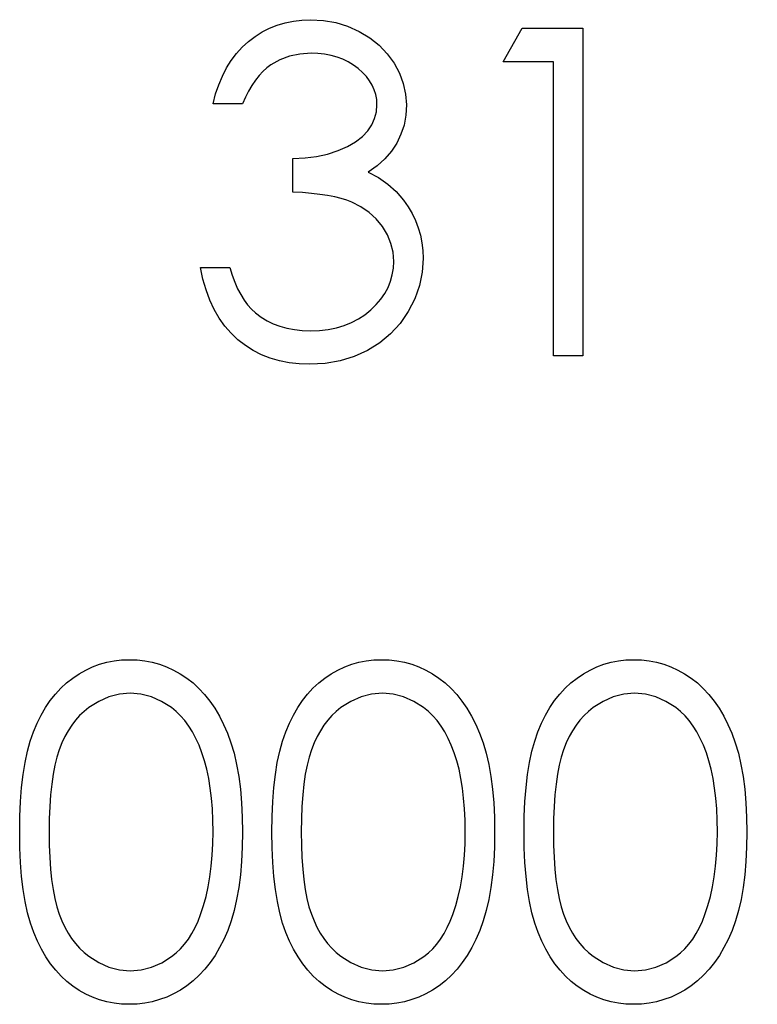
# Model space of a CAD drawing. Header units: inches. Extents: x 1687 to 2505, y -239 to -56.
# Tile 225 of 256: x 1859.317 to 1859.627, y -88.164 to -87.75. Entities that reach past the tile are written whole.
import ezdxf

# ---------------------------------------------------------------- set-up
doc = ezdxf.new("R2010")
doc.units = ezdxf.units.IN
doc.header["$LTSCALE"] = 0.5
doc.header["$MEASUREMENT"] = 0

msp = doc.modelspace()

# ---------------------------------------------------------------- linework, layer by layer
at = {"color": 7, "linetype": 'Continuous'}
for p, q in [((1859.42206, -87.75346), (1859.42527, -87.75217)), ((1859.42527, -87.75217), (1859.42861, -87.75117)), ((1859.42861, -87.75117), (1859.43206, -87.75045)), ((1859.43206, -87.75045), (1859.43562, -87.75001)), ((1859.43562, -87.75001), (1859.43932, -87.74987)), ((1859.43932, -87.74987), (1859.4447, -87.75018)), ((1859.4447, -87.75018), (1859.44989, -87.75112)), ((1859.44989, -87.75112), (1859.45488, -87.75266)), ((1859.45488, -87.75266), (1859.45971, -87.75482)), ((1859.41323, -87.75904), (1859.41605, -87.75689)), ((1859.41605, -87.75689), (1859.419, -87.75504)), ((1859.419, -87.75504), (1859.42206, -87.75346)), ((1859.45971, -87.75482), (1859.46419, -87.75749)), ((1859.52019, -87.76754), (1859.52828, -87.75341)), ((1859.52828, -87.75341), (1859.55376, -87.75341)), ((1859.55376, -87.75341), (1859.55376, -87.8912)), ((1859.41058, -87.76144), (1859.41323, -87.75904)), ((1859.46419, -87.75749), (1859.46811, -87.76061)), ((1859.46811, -87.76061), (1859.4715, -87.76417)), ((1859.40594, -87.76702), (1859.40815, -87.76412)), ((1859.40815, -87.76412), (1859.41058, -87.76144)), ((1859.4304, -87.76522), (1859.42637, -87.76671)), ((1859.43479, -87.76431), (1859.4304, -87.76522)), ((1859.43948, -87.76401), (1859.43479, -87.76431)), ((1859.44241, -87.76412), (1859.43948, -87.76401)), ((1859.44522, -87.76442), (1859.44241, -87.76412)), ((1859.4479, -87.76492), (1859.44522, -87.76442)), ((1859.45044, -87.76561), (1859.4479, -87.76492)), ((1859.4715, -87.76417), (1859.47437, -87.76815)), ((1859.40398, -87.77016), (1859.40594, -87.76702)), ((1859.42264, -87.76884), (1859.4209, -87.77016)), ((1859.42637, -87.76671), (1859.42264, -87.76884)), ((1859.45287, -87.76652), (1859.45044, -87.76561)), ((1859.45516, -87.76762), (1859.45287, -87.76652)), ((1859.45731, -87.76892), (1859.45516, -87.76762)), ((1859.45933, -87.77044), (1859.45731, -87.76892)), ((1859.47437, -87.76815), (1859.47663, -87.7724)), ((1859.54139, -87.76754), (1859.52019, -87.76754)), ((1859.54139, -87.8912), (1859.54139, -87.76754)), ((1859.4007, -87.7772), (1859.40222, -87.77356)), ((1859.40222, -87.77356), (1859.40398, -87.77016)), ((1859.41765, -87.77339), (1859.41613, -87.77535)), ((1859.41925, -87.77168), (1859.41765, -87.77339)), ((1859.4209, -87.77016), (1859.41925, -87.77168)), ((1859.46118, -87.77207), (1859.45933, -87.77044)), ((1859.46278, -87.77378), (1859.46118, -87.77207)), ((1859.47663, -87.7724), (1859.47826, -87.77673)), ((1859.39937, -87.78107), (1859.4007, -87.7772)), ((1859.41464, -87.77751), (1859.41326, -87.77985)), ((1859.41613, -87.77535), (1859.41464, -87.77751)), ((1859.46413, -87.77557), (1859.46278, -87.77378)), ((1859.46523, -87.77742), (1859.46413, -87.77557)), ((1859.46609, -87.77938), (1859.46523, -87.77742)), ((1859.47826, -87.77673), (1859.47923, -87.78115)), ((1859.3983, -87.78521), (1859.39937, -87.78107)), ((1859.41326, -87.77985), (1859.41193, -87.78242)), ((1859.4667, -87.78137), (1859.46609, -87.77938)), ((1859.46708, -87.78347), (1859.4667, -87.78137)), ((1859.47923, -87.78115), (1859.47956, -87.78568)), ((1859.41066, -87.78521), (1859.3983, -87.78521)), ((1859.41193, -87.78242), (1859.41066, -87.78521)), ((1859.46695, -87.78855), (1859.46719, -87.78562)), ((1859.46719, -87.78562), (1859.46708, -87.78347)), ((1859.47956, -87.78568), (1859.47931, -87.79004)), ((1859.46623, -87.79136), (1859.46695, -87.78855)), ((1859.47931, -87.79004), (1859.47857, -87.79415)), ((1859.4633, -87.79663), (1859.46501, -87.79404)), ((1859.46501, -87.79404), (1859.46623, -87.79136)), ((1859.47857, -87.79415), (1859.4773, -87.79804)), ((1859.46107, -87.79904), (1859.4633, -87.79663)), ((1859.4773, -87.79804), (1859.47553, -87.80171)), ((1859.45486, -87.80318), (1859.45825, -87.80122)), ((1859.45825, -87.80122), (1859.46107, -87.79904)), ((1859.47553, -87.80171), (1859.47327, -87.80514)), ((1859.44183, -87.80734), (1859.44646, -87.80635)), ((1859.44646, -87.80635), (1859.45085, -87.80492)), ((1859.45085, -87.80492), (1859.45486, -87.80318)), ((1859.47327, -87.80514), (1859.47051, -87.80834)), ((1859.43186, -87.80817), (1859.43697, -87.80798)), ((1859.43186, -87.82231), (1859.43186, -87.80817)), ((1859.43697, -87.80798), (1859.44183, -87.80734)), ((1859.47051, -87.80834), (1859.46725, -87.81129)), ((1859.46725, -87.81129), (1859.46347, -87.81402)), ((1859.46347, -87.81402), (1859.4678, -87.81626)), ((1859.4678, -87.81626), (1859.47175, -87.81897)), ((1859.47175, -87.81897), (1859.47528, -87.82214)), ((1859.43592, -87.82255), (1859.43186, -87.82231)), ((1859.43973, -87.82288), (1859.43592, -87.82255)), ((1859.44323, -87.8233), (1859.43973, -87.82288)), ((1859.44646, -87.8238), (1859.44323, -87.8233)), ((1859.47528, -87.82214), (1859.4784, -87.82578)), ((1859.44945, -87.82438), (1859.44646, -87.8238)), ((1859.45212, -87.82501), (1859.44945, -87.82438)), ((1859.45455, -87.82576), (1859.45212, -87.82501)), ((1859.45668, -87.82658), (1859.45455, -87.82576)), ((1859.46049, -87.82852), (1859.45668, -87.82658)), ((1859.4784, -87.82578), (1859.48033, -87.82854)), ((1859.46391, -87.83086), (1859.46049, -87.82852)), ((1859.46689, -87.83365), (1859.46391, -87.83086)), ((1859.48033, -87.82854), (1859.48199, -87.83141)), ((1859.48199, -87.83141), (1859.48343, -87.83434)), ((1859.46949, -87.83685), (1859.46689, -87.83365)), ((1859.48343, -87.83434), (1859.48458, -87.83738)), ((1859.47158, -87.8403), (1859.46949, -87.83685)), ((1859.48458, -87.83738), (1859.48547, -87.84047)), ((1859.47307, -87.84389), (1859.47158, -87.8403)), ((1859.47396, -87.84762), (1859.47307, -87.84389)), ((1859.48547, -87.84047), (1859.4861, -87.84364)), ((1859.4861, -87.84364), (1859.48649, -87.84693)), ((1859.47426, -87.85145), (1859.47396, -87.84762)), ((1859.48649, -87.84693), (1859.48663, -87.85027)), ((1859.47412, -87.85432), (1859.47426, -87.85145)), ((1859.48663, -87.85027), (1859.48624, -87.85604)), ((1859.39405, -87.85896), (1859.393, -87.8541)), ((1859.393, -87.8541), (1859.40536, -87.8541)), ((1859.40536, -87.8541), (1859.40636, -87.85728)), ((1859.47365, -87.85711), (1859.47412, -87.85432)), ((1859.48624, -87.85604), (1859.48505, -87.86167)), ((1859.39537, -87.86349), (1859.39405, -87.85896)), ((1859.40636, -87.85728), (1859.40743, -87.86023)), ((1859.40743, -87.86023), (1859.40865, -87.86296)), ((1859.47186, -87.86241), (1859.47291, -87.85982)), ((1859.47291, -87.85982), (1859.47365, -87.85711)), ((1859.39694, -87.86774), (1859.39537, -87.86349)), ((1859.40865, -87.86296), (1859.40995, -87.86545)), ((1859.47051, -87.86492), (1859.47186, -87.86241)), ((1859.48505, -87.86167), (1859.48309, -87.86719)), ((1859.39879, -87.87166), (1859.39694, -87.86774)), ((1859.40995, -87.86545), (1859.41133, -87.86771)), ((1859.41133, -87.86771), (1859.41284, -87.86976)), ((1859.46689, -87.86964), (1859.46885, -87.86733)), ((1859.46885, -87.86733), (1859.47051, -87.86492)), ((1859.48309, -87.86719), (1859.48033, -87.87254)), ((1859.40089, -87.8753), (1859.39879, -87.87166)), ((1859.41284, -87.86976), (1859.41444, -87.87158)), ((1859.41444, -87.87158), (1859.41616, -87.87315)), ((1859.46212, -87.87392), (1859.46463, -87.87188)), ((1859.46463, -87.87188), (1859.46689, -87.86964)), ((1859.48033, -87.87254), (1859.47691, -87.87754)), ((1859.40327, -87.87864), (1859.40089, -87.8753)), ((1859.41616, -87.87315), (1859.4185, -87.87489)), ((1859.4185, -87.87489), (1859.42099, -87.87641)), ((1859.42099, -87.87641), (1859.42364, -87.8777)), ((1859.45348, -87.87842), (1859.45654, -87.87721)), ((1859.45654, -87.87721), (1859.45944, -87.87569)), ((1859.45944, -87.87569), (1859.46212, -87.87392)), ((1859.40589, -87.88168), (1859.40327, -87.87864)), ((1859.42364, -87.8777), (1859.42642, -87.87873)), ((1859.42642, -87.87873), (1859.42938, -87.87955)), ((1859.42938, -87.87955), (1859.4325, -87.88013)), ((1859.4325, -87.88013), (1859.43575, -87.88049)), ((1859.43575, -87.88049), (1859.43918, -87.8806)), ((1859.43918, -87.8806), (1859.44304, -87.88047)), ((1859.44304, -87.88047), (1859.44671, -87.88005)), ((1859.44671, -87.88005), (1859.45019, -87.87939)), ((1859.45019, -87.87939), (1859.45348, -87.87842)), ((1859.47691, -87.87754), (1859.47294, -87.88193)), ((1859.40879, -87.88441), (1859.40589, -87.88168)), ((1859.41191, -87.88684), (1859.40879, -87.88441)), ((1859.47294, -87.88193), (1859.46835, -87.88574)), ((1859.41522, -87.88894), (1859.41191, -87.88684)), ((1859.4187, -87.89071), (1859.41522, -87.88894)), ((1859.46322, -87.88894), (1859.45764, -87.89148)), ((1859.46835, -87.88574), (1859.46322, -87.88894)), ((1859.42237, -87.89214), (1859.4187, -87.89071)), ((1859.42623, -87.89327), (1859.42237, -87.89214)), ((1859.43029, -87.8941), (1859.42623, -87.89327)), ((1859.45174, -87.89327), (1859.4455, -87.89438)), ((1859.45764, -87.89148), (1859.45174, -87.89327)), ((1859.55376, -87.8912), (1859.54139, -87.8912)), ((1859.43454, -87.89457), (1859.43029, -87.8941)), ((1859.43896, -87.89474), (1859.43454, -87.89457)), ((1859.4455, -87.89438), (1859.43896, -87.89474)), ((1859.3448, -88.02324), (1859.34764, -88.02191)), ((1859.34764, -88.02191), (1859.3506, -88.02084)), ((1859.3506, -88.02084), (1859.35361, -88.01998)), ((1859.35361, -88.01998), (1859.3567, -88.01937)), ((1859.3567, -88.01937), (1859.35985, -88.01901)), ((1859.35985, -88.01901), (1859.3631, -88.0189)), ((1859.3631, -88.0189), (1859.36639, -88.01901)), ((1859.36639, -88.01901), (1859.36962, -88.01937)), ((1859.36962, -88.01937), (1859.37274, -88.01998)), ((1859.37274, -88.01998), (1859.3758, -88.02084)), ((1859.3758, -88.02084), (1859.37878, -88.02191)), ((1859.37878, -88.02191), (1859.38168, -88.02324)), ((1859.4508, -88.02324), (1859.45364, -88.02191)), ((1859.45364, -88.02191), (1859.45659, -88.02084)), ((1859.45659, -88.02084), (1859.4596, -88.01998)), ((1859.4596, -88.01998), (1859.46269, -88.01937)), ((1859.46269, -88.01937), (1859.46584, -88.01901)), ((1859.46584, -88.01901), (1859.4691, -88.0189)), ((1859.4691, -88.0189), (1859.47238, -88.01901)), ((1859.47238, -88.01901), (1859.47561, -88.01937)), ((1859.47561, -88.01937), (1859.47873, -88.01998)), ((1859.47873, -88.01998), (1859.4818, -88.02084)), ((1859.4818, -88.02084), (1859.48478, -88.02191)), ((1859.48478, -88.02191), (1859.48768, -88.02324)), ((1859.55679, -88.02324), (1859.55964, -88.02191)), ((1859.55964, -88.02191), (1859.56259, -88.02084)), ((1859.56259, -88.02084), (1859.5656, -88.01998)), ((1859.5656, -88.01998), (1859.56869, -88.01937)), ((1859.56869, -88.01937), (1859.57184, -88.01901)), ((1859.57184, -88.01901), (1859.5751, -88.0189)), ((1859.5751, -88.0189), (1859.57838, -88.01901)), ((1859.57838, -88.01901), (1859.58161, -88.01937)), ((1859.58161, -88.01937), (1859.58473, -88.01998)), ((1859.58473, -88.01998), (1859.58779, -88.02084)), ((1859.58779, -88.02084), (1859.59077, -88.02191)), ((1859.59077, -88.02191), (1859.59367, -88.02324)), ((1859.33931, -88.0266), (1859.34201, -88.02481)), ((1859.34201, -88.02481), (1859.3448, -88.02324)), ((1859.38168, -88.02324), (1859.38452, -88.02481)), ((1859.38452, -88.02481), (1859.38726, -88.02663)), ((1859.4453, -88.0266), (1859.44801, -88.02481)), ((1859.44801, -88.02481), (1859.4508, -88.02324)), ((1859.48768, -88.02324), (1859.49052, -88.02481)), ((1859.49052, -88.02481), (1859.49325, -88.02663)), ((1859.5513, -88.0266), (1859.55401, -88.02481)), ((1859.55401, -88.02481), (1859.55679, -88.02324)), ((1859.59367, -88.02324), (1859.59652, -88.02481)), ((1859.59652, -88.02481), (1859.59925, -88.02663)), ((1859.33428, -88.03088), (1859.33671, -88.02865)), ((1859.33671, -88.02865), (1859.33931, -88.0266)), ((1859.38726, -88.02663), (1859.38988, -88.02867)), ((1859.38988, -88.02867), (1859.39239, -88.03099)), ((1859.44028, -88.03088), (1859.44271, -88.02865)), ((1859.44271, -88.02865), (1859.4453, -88.0266)), ((1859.49325, -88.02663), (1859.49587, -88.02867)), ((1859.49587, -88.02867), (1859.49839, -88.03099)), ((1859.54628, -88.03088), (1859.54871, -88.02865)), ((1859.54871, -88.02865), (1859.5513, -88.0266)), ((1859.59925, -88.02663), (1859.60187, -88.02867)), ((1859.60187, -88.02867), (1859.60438, -88.03099)), ((1859.3299, -88.03607), (1859.33202, -88.03337)), ((1859.33202, -88.03337), (1859.33428, -88.03088)), ((1859.35896, -88.03342), (1859.35452, -88.03453)), ((1859.36352, -88.03304), (1859.35896, -88.03342)), ((1859.36802, -88.03342), (1859.36352, -88.03304)), ((1859.3724, -88.03453), (1859.36802, -88.03342)), ((1859.39239, -88.03099), (1859.39474, -88.03353)), ((1859.39474, -88.03353), (1859.39694, -88.03629)), ((1859.43589, -88.03607), (1859.43802, -88.03337)), ((1859.43802, -88.03337), (1859.44028, -88.03088)), ((1859.46496, -88.03342), (1859.46051, -88.03453)), ((1859.46951, -88.03304), (1859.46496, -88.03342)), ((1859.47401, -88.03342), (1859.46951, -88.03304)), ((1859.4784, -88.03453), (1859.47401, -88.03342)), ((1859.49839, -88.03099), (1859.50073, -88.03353)), ((1859.50073, -88.03353), (1859.50294, -88.03629)), ((1859.54189, -88.03607), (1859.54401, -88.03337)), ((1859.54401, -88.03337), (1859.54628, -88.03088)), ((1859.57095, -88.03342), (1859.56651, -88.03453)), ((1859.57551, -88.03304), (1859.57095, -88.03342)), ((1859.58001, -88.03342), (1859.57551, -88.03304)), ((1859.5844, -88.03453), (1859.58001, -88.03342)), ((1859.60438, -88.03099), (1859.60673, -88.03353)), ((1859.60673, -88.03353), (1859.60894, -88.03629)), ((1859.32791, -88.03903), (1859.3299, -88.03607)), ((1859.35024, -88.03643), (1859.34607, -88.03905)), ((1859.35452, -88.03453), (1859.35024, -88.03643)), ((1859.37666, -88.03643), (1859.3724, -88.03453)), ((1859.38082, -88.03905), (1859.37666, -88.03643)), ((1859.39694, -88.03629), (1859.39901, -88.03933)), ((1859.4339, -88.03903), (1859.43589, -88.03607)), ((1859.45624, -88.03643), (1859.45207, -88.03905)), ((1859.46051, -88.03453), (1859.45624, -88.03643)), ((1859.48265, -88.03643), (1859.4784, -88.03453)), ((1859.48682, -88.03905), (1859.48265, -88.03643)), ((1859.50294, -88.03629), (1859.50501, -88.03933)), ((1859.5399, -88.03903), (1859.54189, -88.03607)), ((1859.56223, -88.03643), (1859.55806, -88.03905)), ((1859.56651, -88.03453), (1859.56223, -88.03643)), ((1859.58865, -88.03643), (1859.5844, -88.03453)), ((1859.59282, -88.03905), (1859.58865, -88.03643)), ((1859.60894, -88.03629), (1859.61101, -88.03933)), ((1859.32438, -88.04557), (1859.32606, -88.04217)), ((1859.32606, -88.04217), (1859.32791, -88.03903)), ((1859.34223, -88.04239), (1859.3405, -88.04435)), ((1859.34408, -88.04063), (1859.34223, -88.04239)), ((1859.34607, -88.03905), (1859.34408, -88.04063)), ((1859.38281, -88.04065), (1859.38082, -88.03905)), ((1859.38469, -88.04248), (1859.38281, -88.04065)), ((1859.38648, -88.04452), (1859.38469, -88.04248)), ((1859.39901, -88.03933), (1859.40095, -88.04259)), ((1859.40095, -88.04259), (1859.40271, -88.04609)), ((1859.43037, -88.04557), (1859.43206, -88.04217)), ((1859.43206, -88.04217), (1859.4339, -88.03903)), ((1859.44823, -88.04239), (1859.44649, -88.04435)), ((1859.45008, -88.04063), (1859.44823, -88.04239)), ((1859.45207, -88.03905), (1859.45008, -88.04063)), ((1859.48881, -88.04065), (1859.48682, -88.03905)), ((1859.49068, -88.04248), (1859.48881, -88.04065)), ((1859.49248, -88.04452), (1859.49068, -88.04248)), ((1859.50501, -88.03933), (1859.50694, -88.04259)), ((1859.50694, -88.04259), (1859.50871, -88.04609)), ((1859.53637, -88.04557), (1859.53805, -88.04217)), ((1859.53805, -88.04217), (1859.5399, -88.03903)), ((1859.55423, -88.04239), (1859.55249, -88.04435)), ((1859.55608, -88.04063), (1859.55423, -88.04239)), ((1859.55806, -88.03905), (1859.55608, -88.04063)), ((1859.5948, -88.04065), (1859.59282, -88.03905)), ((1859.59668, -88.04248), (1859.5948, -88.04065)), ((1859.59848, -88.04452), (1859.59668, -88.04248)), ((1859.61101, -88.03933), (1859.61294, -88.04259)), ((1859.61294, -88.04259), (1859.61471, -88.04609)), ((1859.32286, -88.04918), (1859.32438, -88.04557)), ((1859.33889, -88.04648), (1859.3374, -88.04877)), ((1859.3405, -88.04435), (1859.33889, -88.04648)), ((1859.38814, -88.04678), (1859.38648, -88.04452)), ((1859.38968, -88.04927), (1859.38814, -88.04678)), ((1859.40271, -88.04609), (1859.40437, -88.04985)), ((1859.42885, -88.04918), (1859.43037, -88.04557)), ((1859.44489, -88.04648), (1859.4434, -88.04877)), ((1859.44649, -88.04435), (1859.44489, -88.04648)), ((1859.49414, -88.04678), (1859.49248, -88.04452)), ((1859.49568, -88.04927), (1859.49414, -88.04678)), ((1859.50871, -88.04609), (1859.51037, -88.04985)), ((1859.53485, -88.04918), (1859.53637, -88.04557)), ((1859.55089, -88.04648), (1859.5494, -88.04877)), ((1859.55249, -88.04435), (1859.55089, -88.04648)), ((1859.60013, -88.04678), (1859.59848, -88.04452)), ((1859.60168, -88.04927), (1859.60013, -88.04678)), ((1859.61471, -88.04609), (1859.61636, -88.04985)), ((1859.3215, -88.0531), (1859.32286, -88.04918)), ((1859.3374, -88.04877), (1859.33602, -88.05125)), ((1859.39112, -88.05197), (1859.38968, -88.04927)), ((1859.40437, -88.04985), (1859.40583, -88.05388)), ((1859.4275, -88.0531), (1859.42885, -88.04918)), ((1859.4434, -88.04877), (1859.44202, -88.05125)), ((1859.49712, -88.05197), (1859.49568, -88.04927)), ((1859.51037, -88.04985), (1859.51183, -88.05388)), ((1859.5335, -88.0531), (1859.53485, -88.04918)), ((1859.5494, -88.04877), (1859.54802, -88.05125)), ((1859.60311, -88.05197), (1859.60168, -88.04927)), ((1859.61636, -88.04985), (1859.61783, -88.05388)), ((1859.32032, -88.05741), (1859.3215, -88.0531)), ((1859.33478, -88.0539), (1859.33365, -88.05675)), ((1859.33602, -88.05125), (1859.33478, -88.0539)), ((1859.39244, -88.05487), (1859.39112, -88.05197)), ((1859.39366, -88.05802), (1859.39244, -88.05487)), ((1859.40583, -88.05388), (1859.40713, -88.05824)), ((1859.42631, -88.05741), (1859.4275, -88.0531)), ((1859.44078, -88.0539), (1859.43965, -88.05675)), ((1859.44202, -88.05125), (1859.44078, -88.0539)), ((1859.49844, -88.05487), (1859.49712, -88.05197)), ((1859.49966, -88.05802), (1859.49844, -88.05487)), ((1859.51183, -88.05388), (1859.51313, -88.05824)), ((1859.53231, -88.05741), (1859.5335, -88.0531)), ((1859.54677, -88.0539), (1859.54564, -88.05675)), ((1859.54802, -88.05125), (1859.54677, -88.0539)), ((1859.60444, -88.05487), (1859.60311, -88.05197)), ((1859.60565, -88.05802), (1859.60444, -88.05487)), ((1859.61783, -88.05388), (1859.61912, -88.05824)), ((1859.3193, -88.0621), (1859.32032, -88.05741)), ((1859.33365, -88.05675), (1859.33266, -88.05984)), ((1859.39474, -88.06138), (1859.39366, -88.05802)), ((1859.40713, -88.05824), (1859.40821, -88.06293)), ((1859.42529, -88.0621), (1859.42631, -88.05741)), ((1859.43965, -88.05675), (1859.43865, -88.05984)), ((1859.50073, -88.06138), (1859.49966, -88.05802)), ((1859.51313, -88.05824), (1859.5142, -88.06293)), ((1859.53129, -88.0621), (1859.53231, -88.05741)), ((1859.54564, -88.05675), (1859.54465, -88.05984)), ((1859.60673, -88.06138), (1859.60565, -88.05802)), ((1859.61912, -88.05824), (1859.6202, -88.06293)), ((1859.3185, -88.06718), (1859.3193, -88.0621)), ((1859.3318, -88.06329), (1859.33106, -88.06707)), ((1859.33266, -88.05984), (1859.3318, -88.06329)), ((1859.3957, -88.06497), (1859.39474, -88.06138)), ((1859.40821, -88.06293), (1859.40909, -88.06795)), ((1859.42449, -88.06718), (1859.42529, -88.0621)), ((1859.4378, -88.06329), (1859.43705, -88.06707)), ((1859.43865, -88.05984), (1859.4378, -88.06329)), ((1859.5017, -88.06497), (1859.50073, -88.06138)), ((1859.5142, -88.06293), (1859.51509, -88.06795)), ((1859.53049, -88.06718), (1859.53129, -88.0621)), ((1859.54379, -88.06329), (1859.54305, -88.06707)), ((1859.54465, -88.05984), (1859.54379, -88.06329)), ((1859.60769, -88.06497), (1859.60673, -88.06138)), ((1859.6202, -88.06293), (1859.62108, -88.06795)), ((1859.31786, -88.07265), (1859.3185, -88.06718)), ((1859.33106, -88.06707), (1859.33048, -88.07124)), ((1859.39647, -88.06878), (1859.3957, -88.06497)), ((1859.42386, -88.07265), (1859.42449, -88.06718)), ((1859.43705, -88.06707), (1859.43647, -88.07124)), ((1859.50247, -88.06878), (1859.5017, -88.06497)), ((1859.52985, -88.07265), (1859.53049, -88.06718)), ((1859.54305, -88.06707), (1859.54247, -88.07124)), ((1859.60847, -88.06878), (1859.60769, -88.06497)), ((1859.33048, -88.07124), (1859.33001, -88.07574)), ((1859.39714, -88.07284), (1859.39647, -88.06878)), ((1859.40909, -88.06795), (1859.40978, -88.07331)), ((1859.43647, -88.07124), (1859.436, -88.07574)), ((1859.50313, -88.07284), (1859.50247, -88.06878)), ((1859.51509, -88.06795), (1859.51578, -88.07331)), ((1859.54247, -88.07124), (1859.542, -88.07574)), ((1859.60913, -88.07284), (1859.60847, -88.06878)), ((1859.62108, -88.06795), (1859.62177, -88.07331)), ((1859.31739, -88.07853), (1859.31786, -88.07265)), ((1859.33001, -88.07574), (1859.32968, -88.08057)), ((1859.39763, -88.07712), (1859.39714, -88.07284)), ((1859.40978, -88.07331), (1859.41028, -88.07902)), ((1859.42339, -88.07853), (1859.42386, -88.07265)), ((1859.436, -88.07574), (1859.43567, -88.08057)), ((1859.50363, -88.07712), (1859.50313, -88.07284)), ((1859.51578, -88.07331), (1859.51627, -88.07902)), ((1859.52938, -88.07853), (1859.52985, -88.07265)), ((1859.542, -88.07574), (1859.54167, -88.08057)), ((1859.60963, -88.07712), (1859.60913, -88.07284)), ((1859.62177, -88.07331), (1859.62227, -88.07902)), ((1859.31712, -88.08476), (1859.31739, -88.07853)), ((1859.39802, -88.08162), (1859.39763, -88.07712)), ((1859.41028, -88.07902), (1859.41055, -88.08504)), ((1859.42311, -88.08476), (1859.42339, -88.07853)), ((1859.50402, -88.08162), (1859.50363, -88.07712)), ((1859.51627, -88.07902), (1859.51655, -88.08504)), ((1859.52911, -88.08476), (1859.52938, -88.07853)), ((1859.61001, -88.08162), (1859.60963, -88.07712)), ((1859.62227, -88.07902), (1859.62255, -88.08504)), ((1859.32968, -88.08057), (1859.32945, -88.08579)), ((1859.39821, -88.08637), (1859.39802, -88.08162)), ((1859.43567, -88.08057), (1859.43545, -88.08579)), ((1859.50421, -88.08637), (1859.50402, -88.08162)), ((1859.54167, -88.08057), (1859.54145, -88.08579)), ((1859.61021, -88.08637), (1859.61001, -88.08162)), ((1859.31703, -88.09139), (1859.31712, -88.08476)), ((1859.32945, -88.08579), (1859.3294, -88.09133)), ((1859.3983, -88.09133), (1859.39821, -88.08637)), ((1859.41055, -88.08504), (1859.41066, -88.09139)), ((1859.42303, -88.09139), (1859.42311, -88.08476)), ((1859.43545, -88.08579), (1859.4354, -88.09133)), ((1859.50429, -88.09133), (1859.50421, -88.08637)), ((1859.51655, -88.08504), (1859.51666, -88.09139)), ((1859.52903, -88.09139), (1859.52911, -88.08476)), ((1859.54145, -88.08579), (1859.54139, -88.09133)), ((1859.61029, -88.09133), (1859.61021, -88.08637)), ((1859.62255, -88.08504), (1859.62266, -88.09139)), ((1859.31712, -88.09796), (1859.31703, -88.09139)), ((1859.3294, -88.09133), (1859.32945, -88.09685)), ((1859.39821, -88.0963), (1859.3983, -88.09133)), ((1859.41066, -88.09139), (1859.41055, -88.09771)), ((1859.42311, -88.09796), (1859.42303, -88.09139)), ((1859.43539, -88.09133), (1859.43545, -88.09685)), ((1859.50421, -88.0963), (1859.50429, -88.09133)), ((1859.51666, -88.09139), (1859.51655, -88.09771)), ((1859.52911, -88.09796), (1859.52903, -88.09139)), ((1859.54139, -88.09133), (1859.54145, -88.09685)), ((1859.61021, -88.0963), (1859.61029, -88.09133)), ((1859.62266, -88.09139), (1859.62255, -88.09771)), ((1859.39797, -88.10111), (1859.39821, -88.0963)), ((1859.50396, -88.10111), (1859.50421, -88.0963)), ((1859.60996, -88.10111), (1859.61021, -88.0963)), ((1859.31739, -88.10417), (1859.31712, -88.09796)), ((1859.32945, -88.09685), (1859.32968, -88.10204)), ((1859.41055, -88.09771), (1859.41028, -88.1037)), ((1859.42339, -88.10417), (1859.42311, -88.09796)), ((1859.43545, -88.09685), (1859.43567, -88.10204)), ((1859.51655, -88.09771), (1859.51627, -88.1037)), ((1859.52938, -88.10417), (1859.52911, -88.09796)), ((1859.54145, -88.09685), (1859.54167, -88.10204)), ((1859.62255, -88.09771), (1859.62227, -88.1037)), ((1859.31786, -88.11002), (1859.31739, -88.10417)), ((1859.32968, -88.10204), (1859.33001, -88.1069)), ((1859.39755, -88.10572), (1859.39797, -88.10111)), ((1859.41028, -88.1037), (1859.40978, -88.10939)), ((1859.42386, -88.11002), (1859.42339, -88.10417)), ((1859.43567, -88.10204), (1859.436, -88.1069)), ((1859.50355, -88.10572), (1859.50396, -88.10111)), ((1859.51627, -88.1037), (1859.51578, -88.10939)), ((1859.52985, -88.11002), (1859.52938, -88.10417)), ((1859.54167, -88.10204), (1859.542, -88.1069)), ((1859.60954, -88.10572), (1859.60996, -88.10111)), ((1859.62227, -88.1037), (1859.62177, -88.10939)), ((1859.33001, -88.1069), (1859.33045, -88.11137)), ((1859.397, -88.11013), (1859.39755, -88.10572)), ((1859.436, -88.1069), (1859.43644, -88.11137)), ((1859.503, -88.11013), (1859.50355, -88.10572)), ((1859.542, -88.1069), (1859.54244, -88.11137)), ((1859.60899, -88.11013), (1859.60954, -88.10572)), ((1859.31852, -88.11546), (1859.31786, -88.11002)), ((1859.33045, -88.11137), (1859.33106, -88.11551)), ((1859.39625, -88.11436), (1859.397, -88.11013)), ((1859.40978, -88.10939), (1859.40912, -88.11471)), ((1859.42452, -88.11546), (1859.42386, -88.11002)), ((1859.43644, -88.11137), (1859.43705, -88.11551)), ((1859.50225, -88.11436), (1859.503, -88.11013)), ((1859.51578, -88.10939), (1859.51511, -88.11471)), ((1859.53052, -88.11546), (1859.52985, -88.11002)), ((1859.54244, -88.11137), (1859.54305, -88.11551)), ((1859.60825, -88.11436), (1859.60899, -88.11013)), ((1859.62177, -88.10939), (1859.62111, -88.11471)), ((1859.31935, -88.12054), (1859.31852, -88.11546)), ((1859.33106, -88.11551), (1859.33177, -88.11932)), ((1859.39537, -88.11841), (1859.39625, -88.11436)), ((1859.40912, -88.11471), (1859.40823, -88.11971)), ((1859.42535, -88.12054), (1859.42452, -88.11546)), ((1859.43705, -88.11551), (1859.43777, -88.11932)), ((1859.50137, -88.11841), (1859.50225, -88.11436)), ((1859.51511, -88.11471), (1859.51423, -88.11971)), ((1859.53134, -88.12054), (1859.53052, -88.11546)), ((1859.54305, -88.11551), (1859.54377, -88.11932)), ((1859.60736, -88.11841), (1859.60825, -88.11436)), ((1859.62111, -88.11471), (1859.62023, -88.11971)), ((1859.32035, -88.12526), (1859.31935, -88.12054)), ((1859.33177, -88.11932), (1859.33263, -88.12277)), ((1859.39429, -88.12228), (1859.39537, -88.11841)), ((1859.40823, -88.11971), (1859.40716, -88.12438)), ((1859.42634, -88.12526), (1859.42535, -88.12054)), ((1859.43777, -88.11932), (1859.43862, -88.12277)), ((1859.50029, -88.12228), (1859.50137, -88.11841)), ((1859.51423, -88.11971), (1859.51315, -88.12438)), ((1859.53234, -88.12526), (1859.53134, -88.12054)), ((1859.54377, -88.11932), (1859.54462, -88.12277)), ((1859.60629, -88.12228), (1859.60736, -88.11841)), ((1859.62023, -88.11971), (1859.61915, -88.12438)), ((1859.32156, -88.12959), (1859.32035, -88.12526)), ((1859.33263, -88.12277), (1859.33362, -88.12587)), ((1859.39308, -88.12598), (1859.39429, -88.12228)), ((1859.40716, -88.12438), (1859.40592, -88.12874)), ((1859.42756, -88.12959), (1859.42634, -88.12526)), ((1859.43862, -88.12277), (1859.43962, -88.12587)), ((1859.49908, -88.12598), (1859.50029, -88.12228)), ((1859.51315, -88.12438), (1859.51191, -88.12874)), ((1859.53355, -88.12959), (1859.53234, -88.12526)), ((1859.54462, -88.12277), (1859.54562, -88.12587)), ((1859.60507, -88.12598), (1859.60629, -88.12228)), ((1859.61915, -88.12438), (1859.61791, -88.12874)), ((1859.32294, -88.13354), (1859.32156, -88.12959)), ((1859.33362, -88.12587), (1859.33475, -88.12871)), ((1859.33475, -88.12871), (1859.336, -88.13136)), ((1859.39076, -88.13152), (1859.39198, -88.12885)), ((1859.39198, -88.12885), (1859.39308, -88.12598)), ((1859.40592, -88.12874), (1859.40445, -88.13274)), ((1859.42894, -88.13354), (1859.42756, -88.12959)), ((1859.43962, -88.12587), (1859.44075, -88.12871)), ((1859.44075, -88.12871), (1859.44199, -88.13136)), ((1859.49676, -88.13152), (1859.49797, -88.12885)), ((1859.49797, -88.12885), (1859.49908, -88.12598)), ((1859.51191, -88.12874), (1859.51045, -88.13274)), ((1859.53493, -88.13354), (1859.53355, -88.12959)), ((1859.54562, -88.12587), (1859.54675, -88.12871)), ((1859.54675, -88.12871), (1859.54799, -88.13136)), ((1859.60275, -88.13152), (1859.60397, -88.12885)), ((1859.60397, -88.12885), (1859.60507, -88.12598)), ((1859.61791, -88.12874), (1859.61644, -88.13274)), ((1859.32449, -88.13718), (1859.32294, -88.13354)), ((1859.336, -88.13136), (1859.33735, -88.13384)), ((1859.33735, -88.13384), (1859.33884, -88.13613)), ((1859.38941, -88.13404), (1859.39076, -88.13152)), ((1859.40445, -88.13274), (1859.40282, -88.13647)), ((1859.43048, -88.13718), (1859.42894, -88.13354)), ((1859.44199, -88.13136), (1859.44335, -88.13384)), ((1859.44335, -88.13384), (1859.44484, -88.13613)), ((1859.4954, -88.13404), (1859.49676, -88.13152)), ((1859.51045, -88.13274), (1859.50882, -88.13647)), ((1859.53648, -88.13718), (1859.53493, -88.13354)), ((1859.54799, -88.13136), (1859.54934, -88.13384)), ((1859.54934, -88.13384), (1859.55083, -88.13613)), ((1859.6014, -88.13404), (1859.60275, -88.13152)), ((1859.61644, -88.13274), (1859.61482, -88.13647)), ((1859.3262, -88.14061), (1859.32449, -88.13718)), ((1859.33884, -88.13613), (1859.34047, -88.13826)), ((1859.38634, -88.13845), (1859.38795, -88.13633)), ((1859.38795, -88.13633), (1859.38941, -88.13404)), ((1859.40282, -88.13647), (1859.40106, -88.13994)), ((1859.43219, -88.14061), (1859.43048, -88.13718)), ((1859.44484, -88.13613), (1859.44646, -88.13826)), ((1859.49234, -88.13845), (1859.49394, -88.13633)), ((1859.49394, -88.13633), (1859.4954, -88.13404)), ((1859.50882, -88.13647), (1859.50705, -88.13994)), ((1859.53819, -88.14061), (1859.53648, -88.13718)), ((1859.55083, -88.13613), (1859.55246, -88.13826)), ((1859.59834, -88.13845), (1859.59994, -88.13633)), ((1859.59994, -88.13633), (1859.6014, -88.13404)), ((1859.61482, -88.13647), (1859.61305, -88.13994)), ((1859.32805, -88.14378), (1859.3262, -88.14061)), ((1859.34047, -88.13826), (1859.34221, -88.14022)), ((1859.34221, -88.14022), (1859.34408, -88.14199)), ((1859.34408, -88.14199), (1859.34607, -88.14359)), ((1859.38281, -88.14215), (1859.38463, -88.14041)), ((1859.38463, -88.14041), (1859.38634, -88.13845)), ((1859.40106, -88.13994), (1859.39915, -88.1432)), ((1859.43404, -88.14378), (1859.43219, -88.14061)), ((1859.44646, -88.13826), (1859.4482, -88.14022)), ((1859.4482, -88.14022), (1859.45008, -88.14199)), ((1859.45008, -88.14199), (1859.45207, -88.14359)), ((1859.48881, -88.14215), (1859.49063, -88.14041)), ((1859.49063, -88.14041), (1859.49234, -88.13845)), ((1859.50705, -88.13994), (1859.50515, -88.1432)), ((1859.54004, -88.14378), (1859.53819, -88.14061)), ((1859.55246, -88.13826), (1859.5542, -88.14022)), ((1859.5542, -88.14022), (1859.55608, -88.14199)), ((1859.55608, -88.14199), (1859.55806, -88.14359)), ((1859.5948, -88.14215), (1859.59663, -88.14041)), ((1859.59663, -88.14041), (1859.59834, -88.13845)), ((1859.61305, -88.13994), (1859.61115, -88.1432)), ((1859.33003, -88.14671), (1859.32805, -88.14378)), ((1859.34607, -88.14359), (1859.35027, -88.14624)), ((1859.35027, -88.14624), (1859.35457, -88.14811)), ((1859.37674, -88.14632), (1859.38085, -88.14372)), ((1859.38085, -88.14372), (1859.38281, -88.14215)), ((1859.39708, -88.14624), (1859.39487, -88.14902)), ((1859.39915, -88.1432), (1859.39708, -88.14624)), ((1859.43603, -88.14671), (1859.43404, -88.14378)), ((1859.45207, -88.14359), (1859.45626, -88.14624)), ((1859.45626, -88.14624), (1859.46057, -88.14811)), ((1859.48273, -88.14632), (1859.48685, -88.14372)), ((1859.48685, -88.14372), (1859.48881, -88.14215)), ((1859.50308, -88.14624), (1859.50087, -88.14902)), ((1859.50515, -88.1432), (1859.50308, -88.14624)), ((1859.54203, -88.14671), (1859.54004, -88.14378)), ((1859.55806, -88.14359), (1859.56226, -88.14624)), ((1859.56226, -88.14624), (1859.56657, -88.14811)), ((1859.58873, -88.14632), (1859.59284, -88.14372)), ((1859.59284, -88.14372), (1859.5948, -88.14215)), ((1859.60907, -88.14624), (1859.60687, -88.14902)), ((1859.61115, -88.1432), (1859.60907, -88.14624)), ((1859.33216, -88.14944), (1859.33003, -88.14671)), ((1859.33442, -88.15192), (1859.33216, -88.14944)), ((1859.35457, -88.14811), (1859.35899, -88.14925)), ((1859.35899, -88.14925), (1859.36352, -88.14963)), ((1859.36352, -88.14963), (1859.36807, -88.14927)), ((1859.36807, -88.14927), (1859.37249, -88.14814)), ((1859.37249, -88.14814), (1859.37674, -88.14632)), ((1859.39487, -88.14902), (1859.3925, -88.15156)), ((1859.43816, -88.14944), (1859.43603, -88.14671)), ((1859.44042, -88.15192), (1859.43816, -88.14944)), ((1859.46057, -88.14811), (1859.46499, -88.14925)), ((1859.46499, -88.14925), (1859.46951, -88.14963)), ((1859.46951, -88.14963), (1859.47407, -88.14927)), ((1859.47407, -88.14927), (1859.47848, -88.14814)), ((1859.47848, -88.14814), (1859.48273, -88.14632)), ((1859.50087, -88.14902), (1859.4985, -88.15156)), ((1859.54415, -88.14944), (1859.54203, -88.14671)), ((1859.54642, -88.15192), (1859.54415, -88.14944)), ((1859.56657, -88.14811), (1859.57098, -88.14925)), ((1859.57098, -88.14925), (1859.57551, -88.14963)), ((1859.57551, -88.14963), (1859.58006, -88.14927)), ((1859.58006, -88.14927), (1859.58448, -88.14814)), ((1859.58448, -88.14814), (1859.58873, -88.14632)), ((1859.60687, -88.14902), (1859.60449, -88.15156)), ((1859.33685, -88.15416), (1859.33442, -88.15192)), ((1859.33942, -88.15617), (1859.33685, -88.15416)), ((1859.38999, -88.15388), (1859.38734, -88.15595)), ((1859.3925, -88.15156), (1859.38999, -88.15388)), ((1859.44285, -88.15416), (1859.44042, -88.15192)), ((1859.44542, -88.15617), (1859.44285, -88.15416)), ((1859.49598, -88.15388), (1859.49333, -88.15595)), ((1859.4985, -88.15156), (1859.49598, -88.15388)), ((1859.54884, -88.15416), (1859.54642, -88.15192)), ((1859.55141, -88.15617), (1859.54884, -88.15416)), ((1859.60198, -88.15388), (1859.59933, -88.15595)), ((1859.60449, -88.15156), (1859.60198, -88.15388)), ((1859.3421, -88.15794), (1859.33942, -88.15617)), ((1859.34486, -88.15949), (1859.3421, -88.15794)), ((1859.38458, -88.15778), (1859.38173, -88.15938)), ((1859.38734, -88.15595), (1859.38458, -88.15778)), ((1859.44809, -88.15794), (1859.44542, -88.15617)), ((1859.45085, -88.15949), (1859.44809, -88.15794)), ((1859.49057, -88.15778), (1859.48773, -88.15938)), ((1859.49333, -88.15595), (1859.49057, -88.15778)), ((1859.55409, -88.15794), (1859.55141, -88.15617)), ((1859.55685, -88.15949), (1859.55409, -88.15794)), ((1859.59657, -88.15778), (1859.59373, -88.15938)), ((1859.59933, -88.15595), (1859.59657, -88.15778)), ((1859.3477, -88.16081), (1859.34486, -88.15949)), ((1859.35063, -88.16186), (1859.3477, -88.16081)), ((1859.35361, -88.16269), (1859.35063, -88.16186)), ((1859.3567, -88.1633), (1859.35361, -88.16269)), ((1859.37276, -88.16266), (1859.36962, -88.16327)), ((1859.37583, -88.16181), (1859.37276, -88.16266)), ((1859.37881, -88.1607), (1859.37583, -88.16181)), ((1859.38173, -88.15938), (1859.37881, -88.1607)), ((1859.4537, -88.16081), (1859.45085, -88.15949)), ((1859.45662, -88.16186), (1859.4537, -88.16081)), ((1859.4596, -88.16269), (1859.45662, -88.16186)), ((1859.46269, -88.1633), (1859.4596, -88.16269)), ((1859.47876, -88.16266), (1859.47561, -88.16327)), ((1859.48182, -88.16181), (1859.47876, -88.16266)), ((1859.48481, -88.1607), (1859.48182, -88.16181)), ((1859.48773, -88.15938), (1859.48481, -88.1607)), ((1859.55969, -88.16081), (1859.55685, -88.15949)), ((1859.56262, -88.16186), (1859.55969, -88.16081)), ((1859.5656, -88.16269), (1859.56262, -88.16186)), ((1859.56869, -88.1633), (1859.5656, -88.16269)), ((1859.58476, -88.16266), (1859.58161, -88.16327)), ((1859.58782, -88.16181), (1859.58476, -88.16266)), ((1859.5908, -88.1607), (1859.58782, -88.16181)), ((1859.59373, -88.15938), (1859.5908, -88.1607)), ((1859.35985, -88.16365), (1859.3567, -88.1633)), ((1859.3631, -88.16376), (1859.35985, -88.16365)), ((1859.36639, -88.16365), (1859.3631, -88.16376)), ((1859.36962, -88.16327), (1859.36639, -88.16365)), ((1859.46584, -88.16365), (1859.46269, -88.1633)), ((1859.4691, -88.16376), (1859.46584, -88.16365)), ((1859.47238, -88.16365), (1859.4691, -88.16376)), ((1859.47561, -88.16327), (1859.47238, -88.16365)), ((1859.57184, -88.16365), (1859.56869, -88.1633)), ((1859.5751, -88.16376), (1859.57184, -88.16365)), ((1859.57838, -88.16365), (1859.5751, -88.16376)), ((1859.58161, -88.16327), (1859.57838, -88.16365))]:
    msp.add_line(p, q, dxfattribs=at)

doc.saveas('drawing.dxf')
